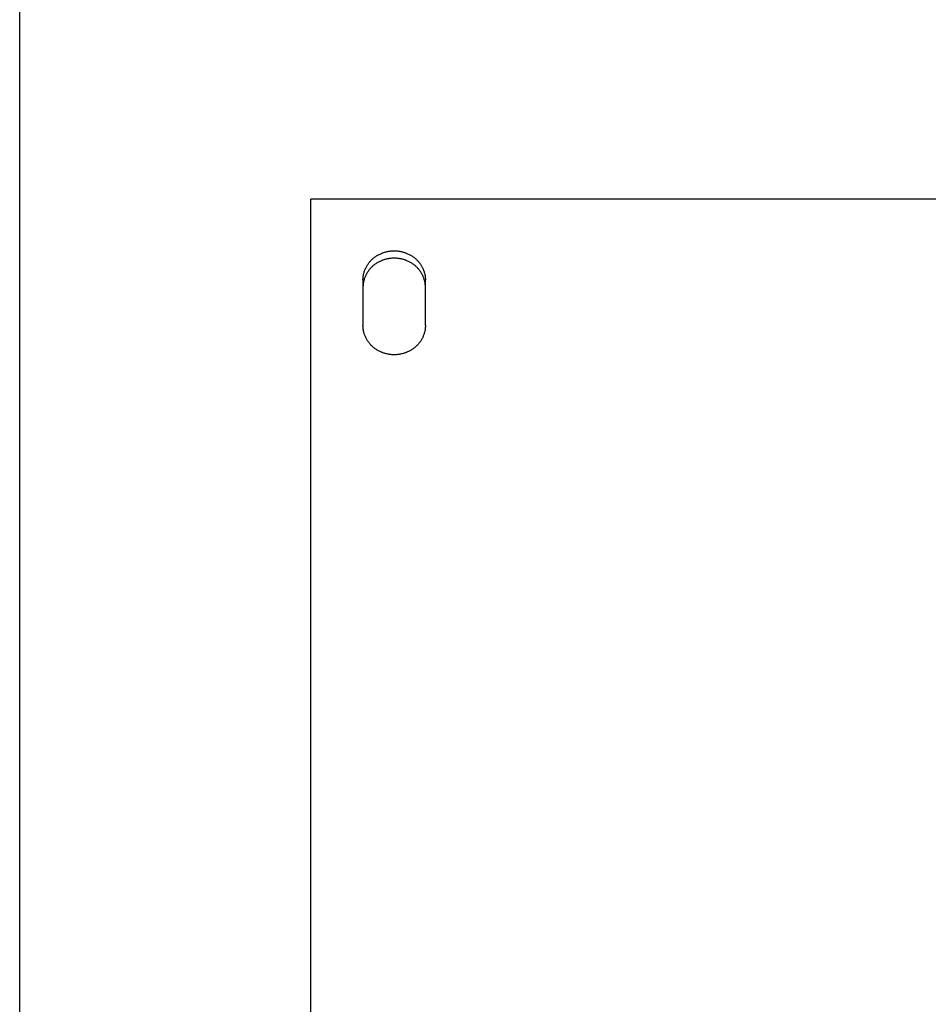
# Model space of a CAD drawing. Header units: inches. Extents: x 24 to 1128, y -69 to 748.
# Tile 120 of 254: x 166 to 174, y 298 to 307. Entities that reach past the tile are written whole.
import ezdxf

# ---------------------------------------------------------------- set-up
doc = ezdxf.new("R2010")
doc.units = ezdxf.units.IN
doc.header["$LTSCALE"] = 32
doc.header["$MEASUREMENT"] = 0
doc.layers.add('Visible (ANSI)', color=7, linetype='Continuous', lineweight=30)

msp = doc.modelspace()

# ---------------------------------------------------------------- linework, layer by layer
at = {"layer": 'Visible (ANSI)'}
for p, q in [((165.91537, 287.53536), (165.91537, 328.36164)), ((184.54037, 305.17132), (168.54037, 305.17132)), ((168.54037, 289.00722), (168.54037, 305.17132)), ((169.00912, 304.44441), (169.00912, 304.03476)), ((169.57162, 304.03476), (169.57162, 304.44441))]:
    msp.add_line(p, q, dxfattribs=at)
for points, knots in [([(169.00912, 304.44441), (169.00912, 304.449), (169.00925, 304.45358), (169.0095, 304.45816), (169.00976, 304.46274), (169.01015, 304.46731), (169.01066, 304.47187), (169.01117, 304.47643), (169.01181, 304.48098), (169.01258, 304.4855), (169.01335, 304.49003), (169.01424, 304.49454), (169.01527, 304.49902), (169.01629, 304.5035), (169.01743, 304.50796), (169.0187, 304.51239), (169.01997, 304.51681), (169.02137, 304.52121), (169.02288, 304.52557), (169.0244, 304.52992), (169.02604, 304.53424), (169.0278, 304.53852), (169.02859, 304.54044), (169.0294, 304.54235), (169.03024, 304.54425), (169.03127, 304.54659), (169.03233, 304.54891), (169.03343, 304.55122), (169.03543, 304.55541), (169.03755, 304.55954), (169.03977, 304.56362), (169.042, 304.5677), (169.04435, 304.57173), (169.0468, 304.57569), (169.04925, 304.57966), (169.05182, 304.58357), (169.05449, 304.5874), (169.05717, 304.59124), (169.05995, 304.59502), (169.06283, 304.59872), (169.06572, 304.60243), (169.06871, 304.60606), (169.0718, 304.60962), (169.07488, 304.61317), (169.07807, 304.61665), (169.08136, 304.62006), (169.08464, 304.62346), (169.08802, 304.62678), (169.0915, 304.63002), (169.09166, 304.63017), (169.09182, 304.63032), (169.09198, 304.63047), (169.0953, 304.63355), (169.0987, 304.63655), (169.10218, 304.63947), (169.10583, 304.64253), (169.10956, 304.6455), (169.11337, 304.64838), (169.11719, 304.65126), (169.12108, 304.65405), (169.12505, 304.65674), (169.12903, 304.65943), (169.13307, 304.66202), (169.13719, 304.66451), (169.1413, 304.667), (169.14549, 304.66939), (169.14974, 304.67168), (169.15399, 304.67397), (169.15831, 304.67615), (169.16268, 304.67823), (169.16705, 304.6803), (169.17149, 304.68227), (169.17597, 304.68413), (169.17864, 304.68524), (169.18132, 304.6863), (169.18402, 304.68733), (169.18586, 304.68803), (169.18772, 304.68872), (169.18958, 304.68938), (169.19417, 304.69102), (169.19879, 304.69255), (169.20346, 304.69396), (169.20813, 304.69538), (169.21284, 304.69668), (169.21758, 304.69786), (169.22232, 304.69904), (169.22709, 304.70011), (169.23189, 304.70106), (169.23669, 304.70201), (169.24152, 304.70285), (169.24637, 304.70356), (169.25122, 304.70428), (169.25609, 304.70487), (169.26097, 304.70535), (169.26585, 304.70583), (169.27074, 304.70619), (169.27565, 304.70643), (169.28055, 304.70667), (169.28546, 304.70679), (169.29037, 304.70679), (169.29104, 304.70679), (169.29171, 304.70678), (169.29238, 304.70678), (169.29662, 304.70675), (169.30086, 304.70663), (169.30509, 304.70643), (169.30999, 304.70619), (169.31489, 304.70583), (169.31977, 304.70535), (169.32465, 304.70487), (169.32952, 304.70428), (169.33437, 304.70356), (169.33922, 304.70285), (169.34404, 304.70201), (169.34884, 304.70106), (169.35365, 304.70011), (169.35842, 304.69904), (169.36316, 304.69786), (169.3679, 304.69668), (169.37261, 304.69538), (169.37728, 304.69396), (169.38194, 304.69255), (169.38657, 304.69102), (169.39116, 304.68938), (169.39308, 304.6887), (169.39498, 304.68799), (169.39688, 304.68727), (169.39953, 304.68626), (169.40216, 304.68522), (169.40476, 304.68413), (169.40925, 304.68227), (169.41368, 304.6803), (169.41805, 304.67823), (169.42243, 304.67615), (169.42675, 304.67397), (169.43099, 304.67168), (169.43525, 304.66939), (169.43943, 304.667), (169.44355, 304.66451), (169.44767, 304.66202), (169.45171, 304.65943), (169.45568, 304.65674), (169.45965, 304.65405), (169.46355, 304.65126), (169.46737, 304.64838), (169.47118, 304.6455), (169.47491, 304.64253), (169.47856, 304.63947), (169.48056, 304.63779), (169.48253, 304.63609), (169.48448, 304.63435), (169.48609, 304.63293), (169.48767, 304.63148), (169.48924, 304.63002), (169.49272, 304.62678), (169.4961, 304.62346), (169.49938, 304.62006), (169.50267, 304.61665), (169.50585, 304.61317), (169.50894, 304.60962), (169.51203, 304.60606), (169.51502, 304.60243), (169.51791, 304.59872), (169.52079, 304.59502), (169.52357, 304.59125), (169.52625, 304.5874), (169.52892, 304.58357), (169.53148, 304.57966), (169.53394, 304.57569), (169.53639, 304.57173), (169.53873, 304.5677), (169.54097, 304.56362), (169.54271, 304.56043), (169.54438, 304.55721), (169.54598, 304.55395), (169.54643, 304.55304), (169.54687, 304.55213), (169.5473, 304.55122), (169.5493, 304.54703), (169.55118, 304.5428), (169.55294, 304.53852), (169.5547, 304.53425), (169.55634, 304.52993), (169.55785, 304.52557), (169.55937, 304.52121), (169.56077, 304.51682), (169.56204, 304.51239), (169.56318, 304.50839), (169.56423, 304.50437), (169.56517, 304.50032), (169.56527, 304.49989), (169.56537, 304.49946), (169.56547, 304.49902), (169.56649, 304.49454), (169.56739, 304.49003), (169.56816, 304.4855), (169.56892, 304.48097), (169.56957, 304.47643), (169.57008, 304.47187), (169.57059, 304.46731), (169.57098, 304.46274), (169.57123, 304.45816), (169.57149, 304.45358), (169.57162, 304.44899), (169.57162, 304.44441)], [0, 0, 0, 0, 0.0375338, 0.0375338, 0.0375338, 0.0751179, 0.0751179, 0.0751179, 0.1127326, 0.1127326, 0.1127326, 0.1503562, 0.1503562, 0.1503562, 0.1879645, 0.1879645, 0.1879645, 0.2255309, 0.2255309, 0.2255309, 0.2630259, 0.2630259, 0.2630259, 0.2798106, 0.2798106, 0.2798106, 0.3004493, 0.3004493, 0.3004493, 0.3379287, 0.3379287, 0.3379287, 0.3754615, 0.3754615, 0.3754615, 0.4130229, 0.4130229, 0.4130229, 0.450587, 0.450587, 0.450587, 0.4881274, 0.4881274, 0.4881274, 0.5256175, 0.5256175, 0.5256175, 0.5630318, 0.5630318, 0.5630318, 0.564774, 0.564774, 0.564774, 0.6004411, 0.6004411, 0.6004411, 0.6379268, 0.6379268, 0.6379268, 0.6754533, 0.6754533, 0.6754533, 0.7129876, 0.7129876, 0.7129876, 0.7505009, 0.7505009, 0.7505009, 0.7879694, 0.7879694, 0.7879694, 0.8253763, 0.8253763, 0.8253763, 0.8475498, 0.8475498, 0.8475498, 0.8627288, 0.8627288, 0.8627288, 0.9001555, 0.9001555, 0.9001555, 0.9376465, 0.9376465, 0.9376465, 0.975161, 0.975161, 0.975161, 1.0126663, 1.0126663, 1.0126663, 1.0501387, 1.0501387, 1.0501387, 1.0875623, 1.0875623, 1.0875623, 1.1249275, 1.1249275, 1.1249275, 1.1300195, 1.1300195, 1.1300195, 1.1622761, 1.1622761, 1.1622761, 1.1996813, 1.1996813, 1.1996813, 1.2371359, 1.2371359, 1.2371359, 1.274625, 1.274625, 1.274625, 1.3121256, 1.3121256, 1.3121256, 1.349606, 1.349606, 1.349606, 1.3870263, 1.3870263, 1.3870263, 1.4026421, 1.4026421, 1.4026421, 1.4243744, 1.4243744, 1.4243744, 1.4617728, 1.4617728, 1.4617728, 1.4992285, 1.4992285, 1.4992285, 1.5367238, 1.5367238, 1.5367238, 1.5742344, 1.5742344, 1.5742344, 1.6117307, 1.6117307, 1.6117307, 1.6491793, 1.6491793, 1.6491793, 1.6696603, 1.6696603, 1.6696603, 1.6865644, 1.6865644, 1.6865644, 1.7240046, 1.7240046, 1.7240046, 1.7615052, 1.7615052, 1.7615052, 1.7990407, 1.7990407, 1.7990407, 1.8365849, 1.8365849, 1.8365849, 1.8741116, 1.8741116, 1.8741116, 1.9115949, 1.9115949, 1.9115949, 1.9408536, 1.9408536, 1.9408536, 1.9490138, 1.9490138, 1.9490138, 1.9864405, 1.9864405, 1.9864405, 2.023891, 2.023891, 2.023891, 2.0613394, 2.0613394, 2.0613394, 2.0951394, 2.0951394, 2.0951394, 2.0987624, 2.0987624, 2.0987624, 2.1362026, 2.1362026, 2.1362026, 2.1736806, 2.1736806, 2.1736806, 2.211174, 2.211174, 2.211174, 2.2486619, 2.2486619, 2.2486619, 2.2486619]), ([(169.57162, 304.37944), (169.57162, 304.384), (169.57149, 304.38857), (169.57123, 304.39312), (169.57098, 304.39768), (169.57059, 304.40223), (169.57008, 304.40677), (169.56957, 304.41131), (169.56892, 304.41583), (169.56816, 304.42034), (169.56739, 304.42484), (169.56649, 304.42933), (169.56547, 304.43379), (169.56445, 304.43825), (169.56331, 304.44269), (169.56204, 304.4471), (169.56077, 304.4515), (169.55937, 304.45587), (169.55785, 304.46022), (169.55634, 304.46455), (169.5547, 304.46885), (169.55294, 304.47311), (169.55221, 304.47487), (169.55147, 304.47662), (169.5507, 304.47836), (169.54961, 304.48084), (169.54848, 304.4833), (169.5473, 304.48574), (169.54531, 304.48991), (169.54319, 304.49403), (169.54097, 304.49809), (169.53873, 304.50215), (169.53639, 304.50616), (169.53394, 304.5101), (169.53148, 304.51405), (169.52892, 304.51794), (169.52625, 304.52176), (169.52357, 304.52558), (169.52079, 304.52934), (169.51791, 304.53303), (169.51502, 304.53671), (169.51203, 304.54033), (169.50894, 304.54387), (169.50585, 304.54741), (169.50267, 304.55087), (169.49938, 304.55426), (169.49615, 304.55759), (169.49283, 304.56084), (169.48941, 304.56402), (169.48588, 304.5673), (169.48226, 304.57048), (169.47856, 304.57358), (169.47491, 304.57663), (169.47118, 304.57959), (169.46737, 304.58245), (169.46355, 304.58532), (169.45965, 304.58809), (169.45568, 304.59077), (169.45171, 304.59344), (169.44767, 304.59602), (169.44355, 304.5985), (169.43943, 304.60098), (169.43525, 304.60336), (169.43099, 304.60564), (169.42675, 304.60791), (169.42243, 304.61009), (169.41805, 304.61215), (169.41368, 304.61422), (169.40925, 304.61618), (169.40476, 304.61803), (169.40232, 304.61904), (169.39986, 304.62002), (169.39738, 304.62097), (169.39532, 304.62175), (169.39324, 304.62252), (169.39116, 304.62326), (169.38657, 304.62489), (169.38194, 304.62641), (169.37728, 304.62782), (169.37261, 304.62922), (169.3679, 304.63052), (169.36316, 304.63169), (169.35842, 304.63287), (169.35365, 304.63394), (169.34884, 304.63488), (169.34404, 304.63583), (169.33922, 304.63666), (169.33437, 304.63737), (169.32952, 304.63808), (169.32465, 304.63868), (169.31977, 304.63915), (169.31489, 304.63963), (169.30999, 304.63998), (169.30509, 304.64022), (169.30019, 304.64046), (169.29528, 304.64058), (169.29037, 304.64058), (169.28978, 304.64058), (169.28919, 304.64058), (169.2886, 304.64058), (169.28428, 304.64055), (169.27996, 304.64043), (169.27565, 304.64022), (169.27074, 304.63998), (169.26585, 304.63963), (169.26097, 304.63915), (169.25609, 304.63868), (169.25122, 304.63808), (169.24637, 304.63737), (169.24152, 304.63666), (169.23669, 304.63583), (169.23189, 304.63488), (169.22709, 304.63394), (169.22232, 304.63287), (169.21758, 304.63169), (169.21284, 304.63052), (169.20813, 304.62922), (169.20346, 304.62782), (169.19879, 304.62641), (169.19417, 304.62489), (169.18958, 304.62326), (169.18758, 304.62255), (169.18559, 304.62182), (169.18361, 304.62106), (169.18105, 304.62009), (169.1785, 304.61908), (169.17597, 304.61803), (169.17149, 304.61618), (169.16706, 304.61422), (169.16268, 304.61215), (169.15831, 304.61009), (169.15399, 304.60791), (169.14974, 304.60564), (169.14549, 304.60336), (169.14131, 304.60098), (169.13719, 304.5985), (169.13307, 304.59602), (169.12903, 304.59344), (169.12505, 304.59077), (169.12109, 304.58809), (169.11719, 304.58532), (169.11337, 304.58245), (169.10956, 304.57959), (169.10583, 304.57663), (169.10218, 304.57358), (169.10003, 304.57178), (169.09791, 304.56996), (169.09582, 304.5681), (169.09437, 304.56681), (169.09292, 304.5655), (169.0915, 304.56417), (169.08802, 304.56095), (169.08464, 304.55764), (169.08136, 304.55426), (169.07807, 304.55087), (169.07488, 304.54741), (169.0718, 304.54387), (169.06871, 304.54033), (169.06572, 304.53671), (169.06283, 304.53303), (169.05995, 304.52934), (169.05717, 304.52558), (169.05449, 304.52176), (169.05182, 304.51794), (169.04926, 304.51405), (169.0468, 304.5101), (169.04435, 304.50616), (169.042, 304.50215), (169.03977, 304.49809), (169.03794, 304.49474), (169.03618, 304.49135), (169.03449, 304.48793), (169.03414, 304.4872), (169.03378, 304.48647), (169.03343, 304.48574), (169.03144, 304.48158), (169.02956, 304.47736), (169.0278, 304.47311), (169.02604, 304.46885), (169.0244, 304.46455), (169.02288, 304.46022), (169.02137, 304.45588), (169.01997, 304.4515), (169.0187, 304.4471), (169.01753, 304.44303), (169.01646, 304.43893), (169.0155, 304.4348), (169.01542, 304.43447), (169.01534, 304.43413), (169.01527, 304.43379), (169.01424, 304.42933), (169.01335, 304.42484), (169.01258, 304.42034), (169.01181, 304.41583), (169.01117, 304.41131), (169.01066, 304.40677), (169.01015, 304.40223), (169.00976, 304.39768), (169.0095, 304.39312), (169.00925, 304.38857), (169.00912, 304.384), (169.00912, 304.37944)], [0, 0, 0, 0, 0.0373586, 0.0373586, 0.0373586, 0.0747701, 0.0747701, 0.0747701, 0.1122148, 0.1122148, 0.1122148, 0.1496709, 0.1496709, 0.1496709, 0.1871144, 0.1871144, 0.1871144, 0.2245187, 0.2245187, 0.2245187, 0.2618544, 0.2618544, 0.2618544, 0.2772413, 0.2772413, 0.2772413, 0.2991263, 0.2991263, 0.2991263, 0.3364637, 0.3364637, 0.3364637, 0.3738614, 0.3738614, 0.3738614, 0.4112945, 0.4112945, 0.4112945, 0.448737, 0.448737, 0.448737, 0.4861623, 0.4861623, 0.4861623, 0.5235439, 0.5235439, 0.5235439, 0.5602595, 0.5602595, 0.5602595, 0.5981821, 0.5981821, 0.5981821, 0.6355906, 0.6355906, 0.6355906, 0.6730459, 0.6730459, 0.6730459, 0.7105155, 0.7105155, 0.7105155, 0.7479705, 0.7479705, 0.7479705, 0.7853877, 0.7853877, 0.7853877, 0.8227503, 0.8227503, 0.8227503, 0.8431011, 0.8431011, 0.8431011, 0.8600691, 0.8600691, 0.8600691, 0.8974681, 0.8974681, 0.8974681, 0.9349314, 0.9349314, 0.9349314, 0.9724193, 0.9724193, 0.9724193, 1.0099003, 1.0099003, 1.0099003, 1.0473516, 1.0473516, 1.0473516, 1.0847584, 1.0847584, 1.0847584, 1.1221121, 1.1221121, 1.1221121, 1.1266091, 1.1266091, 1.1266091, 1.1594519, 1.1594519, 1.1594519, 1.1968422, 1.1968422, 1.1968422, 1.2342763, 1.2342763, 1.2342763, 1.2717406, 1.2717406, 1.2717406, 1.3092132, 1.3092132, 1.3092132, 1.3466636, 1.3466636, 1.3466636, 1.3840531, 1.3840531, 1.3840531, 1.4003166, 1.4003166, 1.4003166, 1.4213674, 1.4213674, 1.4213674, 1.4587246, 1.4587246, 1.4587246, 1.4961321, 1.4961321, 1.4961321, 1.5335722, 1.5335722, 1.5335722, 1.5710203, 1.5710203, 1.5710203, 1.6084468, 1.6084468, 1.6084468, 1.6458183, 1.6458183, 1.6458183, 1.667778, 1.667778, 1.667778, 1.6831155, 1.6831155, 1.6831155, 1.7204555, 1.7204555, 1.7204555, 1.7578485, 1.7578485, 1.7578485, 1.795269, 1.795269, 1.795269, 1.8326911, 1.8326911, 1.8326911, 1.8700886, 1.8700886, 1.8700886, 1.9074359, 1.9074359, 1.9074359, 1.9381946, 1.9381946, 1.9381946, 1.944711, 1.944711, 1.944711, 1.981984, 1.981984, 1.981984, 2.0192766, 2.0192766, 2.0192766, 2.0565625, 2.0565625, 2.0565625, 2.0910087, 2.0910087, 2.0910087, 2.093818, 2.093818, 2.093818, 2.131085, 2.131085, 2.131085, 2.1683881, 2.1683881, 2.1683881, 2.205705, 2.205705, 2.205705, 2.243015, 2.243015, 2.243015, 2.243015]), ([(169.57162, 304.03476), (169.57162, 304.03015), (169.57149, 304.02554), (169.57123, 304.02094), (169.57098, 304.01634), (169.57059, 304.01175), (169.57008, 304.00717), (169.56957, 304.00258), (169.56892, 303.99801), (169.56816, 303.99346), (169.56739, 303.98891), (169.56649, 303.98438), (169.56547, 303.97987), (169.56445, 303.97536), (169.56331, 303.97088), (169.56204, 303.96642), (169.56077, 303.96197), (169.55937, 303.95755), (169.55785, 303.95317), (169.55634, 303.94879), (169.5547, 303.94444), (169.55294, 303.94013), (169.55215, 303.9382), (169.55134, 303.93628), (169.5505, 303.93436), (169.54947, 303.93201), (169.5484, 303.92967), (169.5473, 303.92735), (169.54531, 303.92313), (169.54319, 303.91897), (169.54097, 303.91486), (169.53874, 303.91075), (169.53639, 303.9067), (169.53394, 303.9027), (169.53148, 303.89871), (169.52892, 303.89477), (169.52625, 303.89091), (169.52357, 303.88704), (169.52079, 303.88323), (169.51791, 303.8795), (169.51502, 303.87577), (169.51203, 303.87211), (169.50894, 303.86852), (169.50585, 303.86494), (169.50267, 303.86143), (169.49938, 303.85799), (169.4961, 303.85457), (169.49272, 303.85122), (169.48924, 303.84795), (169.48908, 303.8478), (169.48892, 303.84765), (169.48876, 303.8475), (169.48544, 303.84439), (169.48204, 303.84136), (169.47856, 303.83842), (169.47491, 303.83533), (169.47118, 303.83233), (169.46737, 303.82943), (169.46355, 303.82652), (169.45965, 303.82371), (169.45568, 303.821), (169.45171, 303.81829), (169.44767, 303.81567), (169.44355, 303.81315), (169.43943, 303.81064), (169.43525, 303.80823), (169.43099, 303.80592), (169.42675, 303.80361), (169.42243, 303.80141), (169.41805, 303.79931), (169.41368, 303.79721), (169.40925, 303.79523), (169.40476, 303.79335), (169.4021, 303.79223), (169.39942, 303.79115), (169.39672, 303.79012), (169.39488, 303.78941), (169.39302, 303.78872), (169.39116, 303.78804), (169.38657, 303.78639), (169.38194, 303.78485), (169.37728, 303.78342), (169.37261, 303.78199), (169.3679, 303.78068), (169.36316, 303.77948), (169.35842, 303.77829), (169.35365, 303.77721), (169.34884, 303.77625), (169.34404, 303.77529), (169.33922, 303.77445), (169.33437, 303.77373), (169.32952, 303.773), (169.32465, 303.7724), (169.31977, 303.77192), (169.31489, 303.77143), (169.30999, 303.77107), (169.30509, 303.77083), (169.30019, 303.77059), (169.29528, 303.77047), (169.29037, 303.77047), (169.2897, 303.77047), (169.28903, 303.77047), (169.28836, 303.77047), (169.28412, 303.7705), (169.27988, 303.77062), (169.27565, 303.77083), (169.27074, 303.77107), (169.26585, 303.77143), (169.26097, 303.77192), (169.25609, 303.7724), (169.25122, 303.773), (169.24637, 303.77373), (169.24152, 303.77445), (169.23669, 303.77529), (169.23189, 303.77625), (169.22709, 303.77721), (169.22232, 303.77829), (169.21758, 303.77948), (169.21284, 303.78068), (169.20813, 303.78199), (169.20346, 303.78342), (169.19879, 303.78485), (169.19417, 303.78639), (169.18958, 303.78804), (169.18766, 303.78874), (169.18576, 303.78945), (169.18386, 303.79018), (169.18121, 303.7912), (169.17858, 303.79225), (169.17597, 303.79335), (169.17149, 303.79523), (169.16705, 303.79721), (169.16268, 303.79931), (169.15831, 303.80141), (169.15399, 303.80361), (169.14974, 303.80592), (169.14549, 303.80823), (169.14131, 303.81064), (169.13719, 303.81315), (169.13307, 303.81567), (169.12903, 303.81828), (169.12505, 303.821), (169.12108, 303.82371), (169.11719, 303.82652), (169.11337, 303.82943), (169.10956, 303.83233), (169.10583, 303.83533), (169.10218, 303.83842), (169.10018, 303.84011), (169.09821, 303.84183), (169.09626, 303.84358), (169.09465, 303.84502), (169.09306, 303.84648), (169.0915, 303.84795), (169.08802, 303.85122), (169.08464, 303.85457), (169.08136, 303.85799), (169.07807, 303.86143), (169.07488, 303.86494), (169.0718, 303.86852), (169.06871, 303.87211), (169.06572, 303.87577), (169.06283, 303.8795), (169.05995, 303.88323), (169.05717, 303.88704), (169.05449, 303.89091), (169.05182, 303.89477), (169.04926, 303.89871), (169.0468, 303.9027), (169.04435, 303.9067), (169.042, 303.91075), (169.03977, 303.91486), (169.03803, 303.91807), (169.03636, 303.92132), (169.03476, 303.9246), (169.03431, 303.92551), (169.03387, 303.92643), (169.03343, 303.92735), (169.03144, 303.93156), (169.02956, 303.93583), (169.0278, 303.94013), (169.02604, 303.94443), (169.0244, 303.94878), (169.02288, 303.95317), (169.02137, 303.95755), (169.01997, 303.96197), (169.0187, 303.96642), (169.01756, 303.97044), (169.01651, 303.97449), (169.01557, 303.97856), (169.01546, 303.979), (169.01536, 303.97943), (169.01527, 303.97987), (169.01424, 303.98438), (169.01335, 303.98891), (169.01258, 303.99346), (169.01181, 303.99802), (169.01117, 304.00259), (169.01066, 304.00717), (169.01015, 304.01175), (169.00976, 304.01634), (169.0095, 304.02094), (169.00925, 304.02554), (169.00912, 304.03015), (169.00912, 304.03476)], [0, 0, 0, 0, 0.0375338, 0.0375338, 0.0375338, 0.0751179, 0.0751179, 0.0751179, 0.1127326, 0.1127326, 0.1127326, 0.1503562, 0.1503562, 0.1503562, 0.1879645, 0.1879645, 0.1879645, 0.2255309, 0.2255309, 0.2255309, 0.2630259, 0.2630259, 0.2630259, 0.2798106, 0.2798106, 0.2798106, 0.3004493, 0.3004493, 0.3004493, 0.3379287, 0.3379287, 0.3379287, 0.3754615, 0.3754615, 0.3754615, 0.4130229, 0.4130229, 0.4130229, 0.450587, 0.450587, 0.450587, 0.4881274, 0.4881274, 0.4881274, 0.5256175, 0.5256175, 0.5256175, 0.5630318, 0.5630318, 0.5630318, 0.564774, 0.564774, 0.564774, 0.6004411, 0.6004411, 0.6004411, 0.6379268, 0.6379268, 0.6379268, 0.6754533, 0.6754533, 0.6754533, 0.7129876, 0.7129876, 0.7129876, 0.7505009, 0.7505009, 0.7505009, 0.7879694, 0.7879694, 0.7879694, 0.8253763, 0.8253763, 0.8253763, 0.8475498, 0.8475498, 0.8475498, 0.8627288, 0.8627288, 0.8627288, 0.9001555, 0.9001555, 0.9001555, 0.9376465, 0.9376465, 0.9376465, 0.975161, 0.975161, 0.975161, 1.0126663, 1.0126663, 1.0126663, 1.0501387, 1.0501387, 1.0501387, 1.0875623, 1.0875623, 1.0875623, 1.1249275, 1.1249275, 1.1249275, 1.1300195, 1.1300195, 1.1300195, 1.1622761, 1.1622761, 1.1622761, 1.1996813, 1.1996813, 1.1996813, 1.2371359, 1.2371359, 1.2371359, 1.274625, 1.274625, 1.274625, 1.3121256, 1.3121256, 1.3121256, 1.349606, 1.349606, 1.349606, 1.3870263, 1.3870263, 1.3870263, 1.4026421, 1.4026421, 1.4026421, 1.4243744, 1.4243744, 1.4243744, 1.4617728, 1.4617728, 1.4617728, 1.4992285, 1.4992285, 1.4992285, 1.5367238, 1.5367238, 1.5367238, 1.5742344, 1.5742344, 1.5742344, 1.6117307, 1.6117307, 1.6117307, 1.6491793, 1.6491793, 1.6491793, 1.6696603, 1.6696603, 1.6696603, 1.6865644, 1.6865644, 1.6865644, 1.7240046, 1.7240046, 1.7240046, 1.7615052, 1.7615052, 1.7615052, 1.7990407, 1.7990407, 1.7990407, 1.8365849, 1.8365849, 1.8365849, 1.8741116, 1.8741116, 1.8741116, 1.9115949, 1.9115949, 1.9115949, 1.9408536, 1.9408536, 1.9408536, 1.9490138, 1.9490138, 1.9490138, 1.9864405, 1.9864405, 1.9864405, 2.023891, 2.023891, 2.023891, 2.0613394, 2.0613394, 2.0613394, 2.0951394, 2.0951394, 2.0951394, 2.0987624, 2.0987624, 2.0987624, 2.1362026, 2.1362026, 2.1362026, 2.1736806, 2.1736806, 2.1736806, 2.211174, 2.211174, 2.211174, 2.2486619, 2.2486619, 2.2486619, 2.2486619])]:
    msp.add_open_spline(points, degree=3, knots=knots, dxfattribs=at)

doc.saveas('drawing.dxf')
